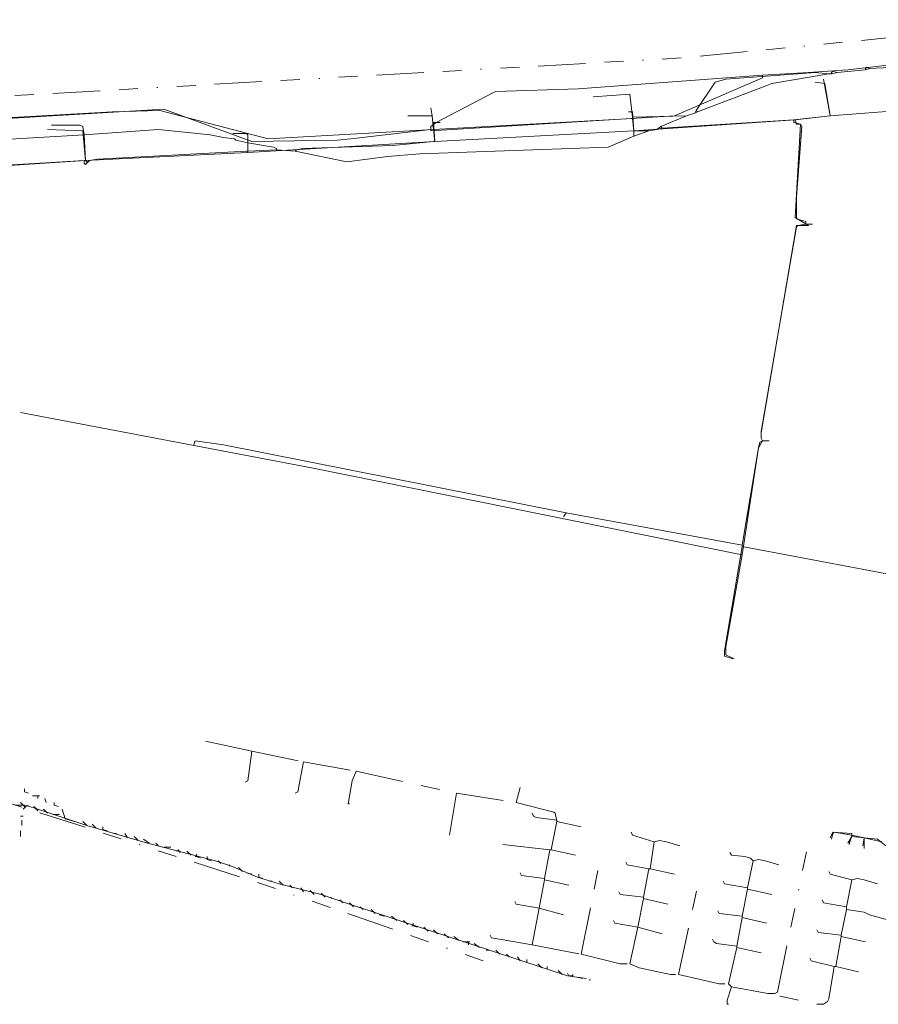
# Model space of a CAD drawing. Header units: metres. Extents: x 132121 to 132666, y 517581 to 517729.
# Tile 4 of 7: x 132371 to 132461, y 517620 to 517724. Entities that reach past the tile are written whole.
import ezdxf
from ezdxf.lldxf.tags import DXFTag

# ---------------------------------------------------------------- set-up
doc = ezdxf.new("R2010")
doc.units = ezdxf.units.M
doc.linetypes.add('RI-OVERIG', pattern=[17, 5, -2, 2, -2, 0, -2, 2, -2])
for name, color, linetype, lineweight in [('B-OI-KL-DATA_KPN_0000546663_VECT_16O055779-G', 90, 'KL-DATA-N', 18), ('B-OI-KL-DATA_PRORAIL_0000596202_VECT_16O055779-G', 90, 'KL-DATA-N', 18), ('B-OI-KL-ET_LS_HOORN_0000584935_VECT_16O055779-G', 190, 'KL-LS-N', 18), ('B-OI-KL-ET_LS_LIANDER_0000574962_VECT_16O055779-G', 190, 'KL-LS-N', 18), ('B-OI-KL-ET_MS_PRORAIL_0000596202_VECT_16O055779-G', 130, 'KL-MS-N', 18), ('B-OI-KL-OVERIG_PRORAIL_0000596202_VECT_16O055779-G', 8, 'CONTINUOUS', 18), ('B-OI-RI-VRIJVERVAL_HOORN_0000584935_VECT_16O055779-G', 210, 'RI-OVERIG', 18), ('B-OI-RI-VRIJVERVAL_PRORAIL_0000596202_VECT_16O055779-G', 210, 'RI-OVERIG', 18)]:
    doc.layers.add(name, color=color, linetype=linetype, lineweight=lineweight)
tags = doc.linetypes.add('KL-DATA-N', pattern='A,4,-1,[101,NLCS.SHX,S=0.5,R=0,X=0,Y=0],-1,4,-1,["D",Standard,S=1,R=0,X=-0.25,Y=-0.5],-1.5', length=12.5).pattern_tags.tags
tags[18] = DXFTag(74, 10)
tags = doc.linetypes.add('KL-LS-N', pattern='A,4,-1,[103,NLCS.SHX,S=0.75,R=0,X=0,Y=0],-1,4,-1,["L",Standard,S=1,R=0,X=0,Y=-0.5],-2', length=13).pattern_tags.tags
tags[18] = DXFTag(74, 10)
tags = doc.linetypes.add('KL-MS-N', pattern='A,4,-1,[103,NLCS.SHX,S=0.75,R=0,X=0,Y=0],-1,4,-1,["M",Standard,S=1,R=0,X=0,Y=-0.5],-2', length=13).pattern_tags.tags
tags[18] = DXFTag(74, 10)

msp = doc.modelspace()

# ---------------------------------------------------------------- linework, layer by layer
at = {"layer": 'B-OI-KL-DATA_KPN_0000546663_VECT_16O055779-G', "flags": 128}
for points in [[(132473.93, 517720.21), (132458.07, 517718.36), (132453.93, 517718.07), (132449.07, 517717.79)], [(132449.07, 517717.79), (132449.07, 517717.5), (132439.79, 517713.5), (132414.07, 517711.93), (132414.07, 517712.07)], [(132449.07, 517717.79), (132429.64, 517716.36), (132420.93, 517716.07), (132420.64, 517715.93), (132414.64, 517712.79), (132414.07, 517712.36), (132414.07, 517712.07)], [(132355.21, 517712.36), (132385.93, 517714.21), (132395.21, 517710.79), (132404.21, 517710.93), (132405.64, 517711.07), (132414.07, 517712.07)]]:
    msp.add_lwpolyline(points, dxfattribs=at)
at = {"layer": 'B-OI-KL-DATA_PRORAIL_0000596202_VECT_16O055779-G', "flags": 128}
msp.add_lwpolyline([(132370.21, 517640.79), (132371.21, 517640.79), (132372.21, 517640.5), (132377.79, 517638.64), (132384.21, 517636.79), (132391.36, 517634.93), (132393.07, 517634.36), (132395.79, 517633.21), (132398.07, 517632.5), (132402.5, 517631.36), (132405.5, 517630.36), (132428.5, 517622.79), (132430.5, 517622.5)], dxfattribs=at)
at = {"layer": 'B-OI-KL-ET_LS_HOORN_0000584935_VECT_16O055779-G', "flags": 128}
for points in [[(132456.21, 517713.5), (132455.64, 517716.93), (132454.64, 517717.07)], [(132467.21, 517714.36), (132456.21, 517713.5)], [(132435.5, 517711.93), (132435.36, 517713.93), (132434.93, 517713.93)], [(132456.21, 517713.5), (132452.5, 517713.07)], [(132354.5, 517712.36), (132355.07, 517712.36), (132355.07, 517712.21), (132355.36, 517708.07), (132355.5, 517707.64), (132357.5, 517707.5), (132359.93, 517707.64), (132377.64, 517708.79)], [(132414.5, 517710.79), (132414.36, 517712.79), (132415.07, 517712.79)], [(132452.5, 517713.07), (132435.5, 517711.93)], [(132452.5, 517713.07), (132452.64, 517712.64), (132453.07, 517712.64), (132453.21, 517712.36), (132452.64, 517704.93), (132452.64, 517702.64), (132453.64, 517702.36), (132453.64, 517702.07)], [(132377.64, 517708.79), (132377.36, 517711.93), (132373.64, 517712.07)], [(132394.79, 517709.64), (132394.79, 517711.5), (132394.64, 517711.64), (132393.21, 517711.64)], [(132435.5, 517711.93), (132414.5, 517710.79)], [(132414.5, 517710.79), (132394.79, 517709.64)], [(132394.79, 517709.64), (132377.64, 517708.79)], [(132453.64, 517702.07), (132452.79, 517701.93), (132452.64, 517701.79), (132448.93, 517680.21), (132448.93, 517679.5), (132449.07, 517679.21)], [(132453.64, 517702.07), (132454.36, 517702.07)], [(132446.93, 517667.21), (132401.5, 517676.36), (132370.79, 517682.21)], [(132449.07, 517679.21), (132448.64, 517678.5), (132446.93, 517667.21)], [(132449.07, 517679.21), (132449.64, 517679.21)], [(132446.93, 517667.21), (132445.21, 517657.5), (132445.21, 517656.64), (132446.07, 517656.21)], [(132458.5, 517637.64), (132456.64, 517637.93), (132456.5, 517637.79), (132456.36, 517637.21)], [(132458.5, 517637.64), (132458.21, 517636.64)], [(132458.5, 517637.64), (132459.79, 517637.36)], [(132459.79, 517637.36), (132459.64, 517636.5)], [(132459.79, 517637.36), (132461.64, 517636.93)]]:
    msp.add_lwpolyline(points, dxfattribs=at)
at = {"layer": 'B-OI-KL-ET_LS_LIANDER_0000574962_VECT_16O055779-G', "flags": 128}
for points in [[(132460.36, 517718.5), (132460.07, 517718.64), (132459.93, 517718.5), (132459.93, 517718.36)], [(132463.21, 517718.64), (132460.36, 517718.5)], [(132456.07, 517717.93), (132454.64, 517718.07), (132452.79, 517717.93), (132445.21, 517717.36), (132444.07, 517717.07), (132442.07, 517714.07)], [(132456.07, 517717.93), (132450.07, 517716.93), (132449.36, 517716.64), (132442.21, 517713.93)], [(132456.07, 517717.93), (132456.36, 517717.93)], [(132456.93, 517718.07), (132456.5, 517718.21), (132456.36, 517718.07), (132456.36, 517717.93)], [(132456.93, 517718.07), (132456.36, 517717.93)], [(132459.93, 517718.36), (132456.93, 517718.07)], [(132460.36, 517718.5), (132459.93, 517718.36)], [(132455.5, 517717.36), (132456.21, 517713.5)], [(132435.36, 517713.36), (132435.07, 517715.79), (132431.21, 517715.5)], [(132414.21, 517713.5), (132414.07, 517714.36)], [(132467.21, 517714.36), (132456.21, 517713.5)], [(132355.07, 517712.21), (132355.64, 517712.5), (132380.5, 517713.93), (132385.5, 517714.07), (132396.93, 517711.07), (132414.36, 517712.07)], [(132411.64, 517713.5), (132414.21, 517713.5)], [(132414.21, 517713.5), (132414.36, 517712.07)], [(132441.07, 517713.5), (132435.36, 517713.36)], [(132435.36, 517713.36), (132435.36, 517713.21)], [(132441.07, 517713.5), (132438.36, 517712.36)], [(132441.93, 517713.79), (132441.07, 517713.5)], [(132442.07, 517714.07), (132441.93, 517713.79)], [(132442.21, 517713.93), (132441.93, 517713.79)], [(132442.07, 517714.07), (132442.21, 517713.93)], [(132456.21, 517713.5), (132452.36, 517713.07)], [(132374.07, 517712.5), (132377.07, 517712.5), (132377.36, 517712.36), (132377.5, 517711.5)], [(132435.36, 517713.21), (132414.36, 517712.07)], [(132435.36, 517713.21), (132435.5, 517711.93)], [(132438.36, 517712.36), (132437.93, 517712.07)], [(132438.36, 517712.36), (132438.5, 517712.21)], [(132438.5, 517712.21), (132452.36, 517713.07)], [(132452.36, 517713.07), (132452.36, 517712.79), (132453.07, 517712.64), (132452.5, 517702.79), (132453.93, 517701.93), (132452.64, 517701.93), (132448.93, 517680.07), (132448.93, 517679.5), (132449.07, 517679.21)], [(132377.5, 517711.5), (132355.21, 517710.21)], [(132377.5, 517711.5), (132385.36, 517712.07), (132390.79, 517711.5), (132392.21, 517711.21), (132393.36, 517711.07), (132393.5, 517710.93), (132394.79, 517710.64)], [(132377.5, 517711.5), (132377.64, 517708.79)], [(132435.5, 517711.36), (132432.79, 517710.21), (132412.93, 517709.5), (132409.5, 517709.21), (132405.21, 517708.64), (132399.79, 517709.79)], [(132414.36, 517712.07), (132414.5, 517710.79)], [(132435.5, 517711.93), (132414.5, 517710.79)], [(132435.5, 517711.93), (132437.07, 517711.93)], [(132435.5, 517711.93), (132435.5, 517711.36)], [(132437.07, 517711.93), (132435.5, 517711.36)], [(132437.93, 517712.07), (132437.07, 517711.93)], [(132438.5, 517712.21), (132437.93, 517712.07)], [(132394.79, 517710.64), (132397.5, 517710.21), (132397.79, 517710.07), (132397.79, 517709.93)], [(132394.79, 517710.64), (132394.79, 517709.79)], [(132414.36, 517710.79), (132410.07, 517710.36), (132400.5, 517710.07), (132399.93, 517709.93), (132399.79, 517709.79)], [(132414.36, 517710.79), (132414.5, 517710.79)], [(132414.36, 517710.79), (132414.5, 517710.79)], [(132355.21, 517710.07), (132355.36, 517707.79), (132355.5, 517707.79), (132355.93, 517707.5), (132377.5, 517708.79)], [(132394.64, 517709.79), (132378.93, 517708.93), (132378.07, 517708.79), (132377.93, 517708.64)], [(132394.64, 517709.79), (132394.79, 517709.79)], [(132394.64, 517709.79), (132394.79, 517709.79)], [(132397.79, 517709.93), (132394.79, 517709.79)], [(132397.79, 517709.93), (132399.79, 517709.79)], [(132377.5, 517708.79), (132377.64, 517708.79)], [(132377.5, 517708.79), (132377.5, 517708.5), (132377.64, 517708.36), (132377.79, 517708.5)], [(132377.64, 517708.79), (132377.79, 517708.64)], [(132377.79, 517708.64), (132377.93, 517708.64)], [(132377.79, 517708.64), (132377.79, 517708.5)], [(132377.93, 517708.64), (132377.79, 517708.5)], [(132428.36, 517671.64), (132392.21, 517678.79), (132389.21, 517679.21), (132389.07, 517678.79)], [(132449.07, 517679.21), (132448.79, 517679.07), (132448.64, 517678.5), (132446.93, 517668.21)], [(132449.07, 517679.21), (132449.79, 517679.21)], [(132428.36, 517671.64), (132428.07, 517671.21)], [(132428.36, 517671.64), (132446.93, 517668.21)], [(132446.93, 517668.07), (132445.07, 517657.07), (132445.07, 517656.5), (132445.93, 517656.21)], [(132446.93, 517668.21), (132446.93, 517668.07)], [(132446.93, 517668.07), (132466.64, 517664.36)], [(132458.5, 517637.5), (132458.5, 517637.79), (132456.5, 517637.93), (132456.21, 517637.36)], [(132458.5, 517637.5), (132458.07, 517636.79)], [(132458.5, 517637.5), (132459.79, 517637.36)], [(132459.79, 517637.36), (132461.21, 517637.21), (132462.07, 517636.5)], [(132459.79, 517637.36), (132459.79, 517636.21)]]:
    msp.add_lwpolyline(points, dxfattribs=at)
at = {"layer": 'B-OI-KL-ET_MS_PRORAIL_0000596202_VECT_16O055779-G', "flags": 128}
msp.add_lwpolyline([(132370.21, 517640.79), (132371.21, 517640.79), (132372.21, 517640.5), (132377.79, 517638.64), (132384.21, 517636.79), (132391.36, 517634.93), (132393.07, 517634.36), (132395.79, 517633.21), (132398.07, 517632.5), (132402.5, 517631.36), (132405.5, 517630.36), (132428.5, 517622.79), (132430.5, 517622.5)], dxfattribs=at)
at = {"layer": 'B-OI-KL-OVERIG_PRORAIL_0000596202_VECT_16O055779-G', "flags": 128}
for points in [[(132371.21, 517642.5), (132371.21, 517642.21), (132371.64, 517642.07)], [(132372.64, 517641.79), (132372.07, 517641.79)], [(132372.64, 517641.79), (132372.79, 517641.79)], [(132372.64, 517641.79), (132372.64, 517641.5)], [(132371.21, 517640.64), (132370.79, 517641.07)], [(132371.21, 517640.64), (132371.36, 517640.64)], [(132371.21, 517640.64), (132371.21, 517640.5)], [(132371.36, 517640.64), (132371.21, 517640.5)], [(132371.36, 517640.64), (132371.64, 517640.79)], [(132372.21, 517640.64), (132372.64, 517640.21)], [(132373.36, 517641.5), (132373.5, 517641.07)], [(132374.36, 517641.07), (132374.36, 517640.79), (132374.79, 517640.64)], [(132370.79, 517639.64), (132371.07, 517639.64)], [(132371.21, 517640.5), (132371.07, 517640.36)], [(132373.21, 517640.36), (132373.64, 517639.93)], [(132374.21, 517639.79), (132374.93, 517639.79)], [(132375.21, 517640.36), (132375.5, 517639.36), (132376.5, 517639.07)], [(132370.93, 517639.21), (132370.93, 517638.64)], [(132377.36, 517639.07), (132377.79, 517638.64)], [(132378.36, 517638.79), (132378.79, 517638.36)], [(132370.79, 517638.07), (132370.79, 517637.5)], [(132379.5, 517638.5), (132379.5, 517638.21), (132379.93, 517638.07)], [(132380.64, 517637.79), (132380.93, 517637.79)], [(132381.79, 517637.79), (132382.07, 517637.36)], [(132382.79, 517637.5), (132383.21, 517637.07)], [(132383.79, 517637.21), (132384.36, 517636.79)], [(132385.07, 517636.79), (132385.36, 517636.5)], [(132385.93, 517636.36), (132386.64, 517636.36)], [(132387.21, 517635.93), (132387.5, 517636.07), (132387.5, 517635.93), (132387.64, 517635.79)], [(132388.36, 517635.93), (132388.79, 517635.5)], [(132389.36, 517635.36), (132389.36, 517635.64)], [(132389.36, 517635.36), (132389.21, 517635.36)], [(132389.36, 517635.36), (132389.79, 517635.21)], [(132390.5, 517635.36), (132390.5, 517635.07), (132390.93, 517634.93)], [(132391.64, 517634.93), (132391.93, 517634.64)], [(132392.79, 517634.5), (132392.93, 517634.36)], [(132393.79, 517634.21), (132394.21, 517633.79)], [(132394.64, 517633.64), (132395.21, 517633.5)], [(132395.93, 517633.5), (132395.93, 517633.21), (132396.36, 517633.07)], [(132397.07, 517632.79), (132397.36, 517632.79)], [(132398.07, 517632.79), (132398.5, 517632.36)], [(132399.21, 517632.36), (132399.5, 517632.07)], [(132400.36, 517632.07), (132400.64, 517631.64)], [(132401.36, 517631.79), (132401.79, 517631.36)], [(132402.5, 517631.5), (132402.93, 517631.07)], [(132403.5, 517631.07), (132403.64, 517630.93)], [(132404.5, 517630.79), (132404.79, 517630.5)], [(132405.5, 517630.5), (132405.93, 517630.07)], [(132406.64, 517630.07), (132406.93, 517629.79)], [(132407.79, 517629.79), (132408.21, 517629.36)], [(132408.64, 517629.21), (132409.21, 517629.07)], [(132409.93, 517629.07), (132410.5, 517628.64)], [(132411.21, 517628.64), (132411.64, 517628.21)], [(132412.21, 517628.07), (132412.21, 517628.36)], [(132412.21, 517628.07), (132412.07, 517628.07)], [(132412.21, 517628.07), (132412.64, 517627.93)], [(132413.36, 517627.93), (132413.79, 517627.5)], [(132414.36, 517627.64), (132414.79, 517627.21)], [(132415.5, 517627.21), (132415.93, 517626.79)], [(132416.5, 517626.93), (132417.07, 517626.5)], [(132418.07, 517626.36), (132417.5, 517626.36)], [(132418.07, 517626.36), (132418.21, 517626.36)], [(132418.07, 517626.36), (132418.07, 517626.07)], [(132418.64, 517626.21), (132419.21, 517625.79)], [(132419.93, 517625.5), (132420.21, 517625.5)], [(132420.93, 517625.5), (132421.36, 517625.07)], [(132422.07, 517625.07), (132422.36, 517624.79)], [(132423.21, 517624.79), (132423.5, 517624.36)], [(132424.21, 517624.5), (132424.21, 517624.21), (132424.64, 517624.07)], [(132425.36, 517624.07), (132425.79, 517623.64)], [(132426.36, 517623.79), (132426.36, 517623.5), (132426.79, 517623.36)], [(132427.5, 517623.36), (132427.93, 517622.93)], [(132428.5, 517623.07), (132428.64, 517622.79), (132429.07, 517622.79), (132429.07, 517622.93)], [(132429.5, 517622.64), (132430.07, 517622.5)], [(132430.79, 517622.36), (132430.93, 517622.36)]]:
    msp.add_lwpolyline(points, dxfattribs=at)
at = {"layer": 'B-OI-RI-VRIJVERVAL_HOORN_0000584935_VECT_16O055779-G', "flags": 128}
msp.add_lwpolyline([(132481.5, 517723.64), (132441.07, 517719.64), (132352.5, 517714.64)], dxfattribs=at)
at = {"layer": 'B-OI-RI-VRIJVERVAL_PRORAIL_0000596202_VECT_16O055779-G', "flags": 128}
for points in [[(132295.79, 517651.93), (132295.64, 517652.36), (132296.07, 517654.93), (132296.64, 517658.36), (132296.93, 517658.93), (132332.21, 517651.5), (132347.79, 517647.93), (132349.79, 517647.36), (132395.79, 517632.64), (132401.21, 517630.79), (132419.64, 517624.36), (132420.93, 517624.21)], [(132395.21, 517646.5), (132389.07, 517647.79), (132388.93, 517648.07)], [(132395.21, 517646.5), (132394.79, 517643.36), (132394.5, 517643.21)], [(132395.21, 517646.5), (132400.64, 517645.36)], [(132400.64, 517645.36), (132400.07, 517642.21), (132399.79, 517642.07)], [(132400.64, 517645.36), (132406.21, 517644.36)], [(132406.21, 517644.36), (132405.79, 517643.36), (132405.36, 517640.93), (132405.5, 517640.93)], [(132406.21, 517644.36), (132416.79, 517642.07)], [(132416.79, 517642.07), (132416.07, 517637.64)], [(132416.79, 517642.07), (132423.07, 517641.07)], [(132423.07, 517641.07), (132423.5, 517642.64)], [(132423.07, 517641.07), (132427.07, 517640.07), (132427.21, 517639.93), (132427.36, 517639.21)], [(132427.36, 517639.21), (132425.21, 517639.5), (132424.93, 517639.64), (132424.79, 517639.93)], [(132427.36, 517639.07), (132426.79, 517636.07)], [(132427.36, 517639.21), (132427.36, 517639.07)], [(132427.36, 517639.07), (132429.93, 517638.5)], [(132437.64, 517636.93), (132435.36, 517637.64), (132435.21, 517637.93)], [(132450.64, 517621.07), (132454.07, 517637.64)], [(132426.64, 517636.07), (132421.64, 517636.64), (132421.5, 517636.93)], [(132437.64, 517636.93), (132437.21, 517634.07)], [(132437.64, 517636.93), (132438.21, 517637.07), (132438.93, 517636.93), (132440.36, 517636.5)], [(132426.64, 517636.07), (132426.07, 517633.07)], [(132426.64, 517636.07), (132426.79, 517636.07)], [(132426.79, 517636.07), (132429.36, 517635.5)], [(132448.07, 517634.93), (132447.79, 517635.21), (132447.21, 517635.36), (132445.79, 517635.5), (132445.64, 517635.79)], [(132437.07, 517634.07), (132434.79, 517634.5), (132434.64, 517634.79)], [(132448.07, 517634.93), (132447.5, 517632.07)], [(132448.07, 517634.93), (132448.64, 517635.07), (132449.36, 517634.93), (132450.79, 517634.5)], [(132426.07, 517633.07), (132423.64, 517633.36), (132423.5, 517633.64)], [(132429.93, 517625.07), (132431.79, 517634.36)], [(132437.07, 517634.07), (132436.5, 517631.07)], [(132437.07, 517634.07), (132437.21, 517634.07)], [(132437.21, 517634.07), (132439.79, 517633.5)], [(132458.5, 517632.93), (132456.21, 517633.5), (132456.07, 517633.79)], [(132426.07, 517632.93), (132425.5, 517629.93)], [(132426.07, 517633.07), (132426.07, 517632.93)], [(132426.07, 517632.93), (132428.64, 517632.36)], [(132447.5, 517632.07), (132445.07, 517632.5), (132444.93, 517632.79)], [(132458.5, 517632.93), (132457.93, 517630.07)], [(132458.5, 517632.93), (132459.07, 517633.07), (132459.79, 517632.93), (132461.21, 517632.5)], [(132436.5, 517631.07), (132434.07, 517631.36), (132433.93, 517631.64)], [(132440.21, 517622.93), (132442.21, 517632.21)], [(132447.5, 517631.93), (132446.93, 517629.07)], [(132447.5, 517632.07), (132447.5, 517631.93)], [(132447.5, 517631.93), (132450.07, 517631.36)], [(132425.5, 517629.93), (132423.07, 517630.36), (132422.93, 517630.64)], [(132436.5, 517630.93), (132435.93, 517627.93)], [(132436.5, 517631.07), (132436.5, 517630.93)], [(132436.5, 517630.93), (132439.07, 517630.36)], [(132457.93, 517630.07), (132455.5, 517630.5), (132455.36, 517630.79)], [(132425.5, 517629.93), (132424.79, 517626.07)], [(132425.5, 517629.93), (132428.07, 517629.21)], [(132446.93, 517629.07), (132444.5, 517629.36), (132444.36, 517629.64)], [(132457.93, 517629.79), (132457.36, 517627.07)], [(132457.93, 517630.07), (132457.93, 517629.79)], [(132457.93, 517629.79), (132459.79, 517629.5), (132460.36, 517629.21), (132462.93, 517628.5)], [(132435.93, 517627.93), (132433.5, 517628.36), (132433.36, 517628.64)], [(132446.93, 517628.93), (132446.36, 517625.93)], [(132446.93, 517629.07), (132446.93, 517628.93)], [(132446.93, 517628.93), (132449.5, 517628.36)], [(132435.93, 517627.93), (132435.07, 517624.07)], [(132435.93, 517627.93), (132438.5, 517627.21)], [(132457.36, 517627.07), (132454.93, 517627.36), (132454.79, 517627.64)], [(132424.79, 517626.07), (132420.5, 517626.79), (132420.36, 517627.07)], [(132446.36, 517625.93), (132444.21, 517626.21), (132443.93, 517626.36), (132443.79, 517626.64)], [(132457.36, 517626.93), (132456.79, 517623.79)], [(132457.36, 517627.07), (132457.36, 517626.93)], [(132457.36, 517626.93), (132459.93, 517626.36)], [(132424.79, 517626.07), (132429.93, 517625.07)], [(132429.93, 517625.07), (132434.07, 517624.07), (132435.07, 517624.07)], [(132446.36, 517625.79), (132445.5, 517621.93)], [(132446.36, 517625.93), (132446.36, 517625.79)], [(132446.36, 517625.79), (132448.93, 517625.21)], [(132435.07, 517624.07), (132436.07, 517623.64), (132439.36, 517622.93), (132440.21, 517622.93)], [(132456.64, 517623.79), (132454.21, 517624.36), (132454.07, 517624.64)], [(132456.64, 517623.79), (132456.07, 517620.36), (132455.93, 517620.07), (132455.5, 517619.79), (132454.79, 517619.79), (132450.93, 517620.64), (132450.79, 517620.79), (132450.64, 517621.07)], [(132456.64, 517623.79), (132456.79, 517623.79)], [(132456.79, 517623.79), (132459.21, 517623.21)], [(132440.21, 517622.93), (132444.5, 517621.93), (132445.5, 517621.93)], [(132445.5, 517621.93), (132445.79, 517621.64)], [(132445.79, 517621.64), (132445.36, 517620.21), (132445.36, 517619.79), (132445.5, 517619.79)], [(132445.79, 517621.64), (132449.64, 517620.93), (132450.36, 517620.93), (132450.64, 517621.07)]]:
    msp.add_lwpolyline(points, dxfattribs=at)

doc.saveas('drawing.dxf')
